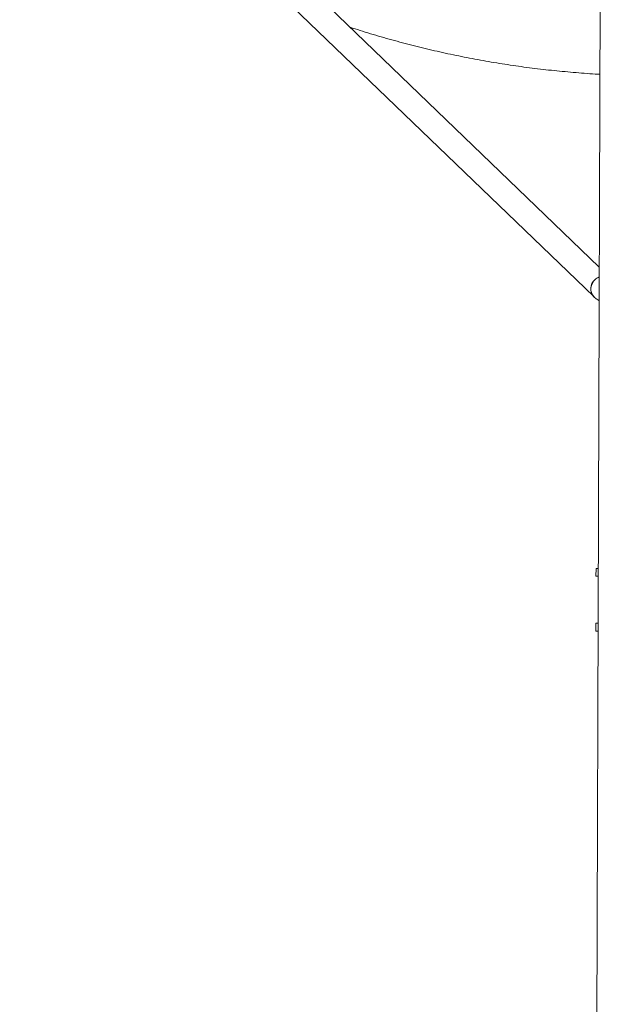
# Model space of a CAD drawing. Header units: millimetres. Extents: x 4385 to 11928, y 17253 to 36963.
# Tile 223 of 256: x 7692.572 to 7692.951, y 18773.8 to 18774.432. Entities that reach past the tile are written whole.
import ezdxf

# ---------------------------------------------------------------- set-up
doc = ezdxf.new("R2010")
doc.units = ezdxf.units.MM
doc.layers.add('БЛАГО_Ботаническая_Р$0$БЛАГО_МАФ', color=7, linetype='Continuous', lineweight=0, true_color=0x000000)

# ---------------------------------------------------------------- blocks, each defined once
blk = doc.blocks.new('БЛАГО_Ботаническая_Р$0$дио 1.15')
at = {"layer": 'БЛАГО_Ботаническая_Р$0$БЛАГО_МАФ'}
for p, q in [((-0.42268, 0.40452), (-0.77613, 0.03476)), ((-0.75723, 0.03129), (-0.41132, 0.39316)), ((-0.99065, 0.03279), (-0.98563, 0.03279)), ((-0.99065, 0.03129), (-0.99065, 0.03279)), ((-0.98563, 0.03129), (-0.98563, 0.03279)), ((-0.95552, 0.03279), (-0.9505, 0.03279)), ((-0.95552, 0.03129), (-0.95552, 0.03279)), ((-0.9505, 0.03129), (-0.9505, 0.03279)), ((1.39611, 0.03129), (-1.40011, 0.03129))]:
    blk.add_line(p, q, dxfattribs=at)
at = {"layer": 'БЛАГО_Ботаническая_Р$0$БЛАГО_МАФ', "flags": 128}
blk.add_lwpolyline([(-0.77616, 0.03473), (-0.77516, 0.03558), (-0.7738, 0.03629), (-0.77227, 0.03667), (-0.77065, 0.0367), (-0.76902, 0.03638), (-0.76745, 0.03572), (-0.76601, 0.03476), (-0.76478, 0.03354), (-0.7638, 0.03212), (-0.7634, 0.03129)], dxfattribs=at)
at = {"layer": 'БЛАГО_Ботаническая_Р$0$БЛАГО_МАФ'}
for centre, radius, start, end in [((-0.77103, 0.02919), 0.00755, 41.38312, 132.48265), ((-0.77161, 0.02782), 0.00891, 22.91305, 45.54923)]:
    blk.add_arc(centre, radius, start, end, dxfattribs=at)
for points, knots in [([(-0.60378, 0.19182), (-0.60448, 0.18969), (-0.60664, 0.18307), (-0.60994, 0.17187), (-0.6137, 0.15822), (-0.61713, 0.14448), (-0.62027, 0.13067), (-0.62309, 0.11679), (-0.6256, 0.10286), (-0.62779, 0.08887), (-0.62967, 0.07483), (-0.63125, 0.06076), (-0.63248, 0.04665), (-0.6332, 0.03683), (-0.63342, 0.0317), (-0.63343, 0.03129)], [0, 0, 0, 0, 0.041058, 0.127548, 0.214039, 0.300531, 0.387021, 0.473512, 0.560002, 0.646493, 0.732983, 0.819474, 0.905965, 0.992456, 1, 1, 1, 1]), ([(-0.77613, 0.03476), (-0.77645, 0.0344), (-0.77729, 0.03347), (-0.77816, 0.03232), (-0.77866, 0.03145), (-0.77875, 0.03129)], [0, 0, 0, 0, 0.331346, 0.874727, 1, 1, 1, 1])]:
    blk.add_open_spline(points, degree=3, knots=knots, dxfattribs=at)
blk = doc.blocks.new('*U1064')
at = {"layer": 'БЛАГО_Ботаническая_Р$0$БЛАГО_МАФ', "color": 1, "rotation": 89.8122082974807}
blk.add_blockref('БЛАГО_Ботаническая_Р$0$дио 1.15', (7692.9781, 18775.03049), dxfattribs=at)

msp = doc.modelspace()

# ---------------------------------------------------------------- block references
msp.add_blockref('*U1064', (0, 0))

doc.saveas('drawing.dxf')
